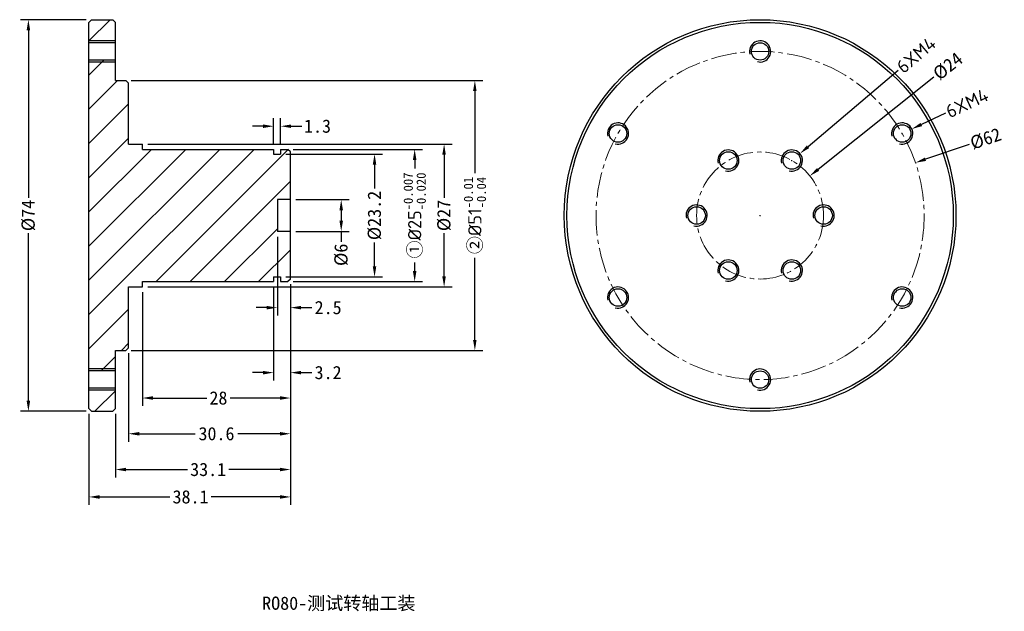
# Model space of a CAD drawing. Extents: x -80 to 106, y -66 to 46.
import ezdxf

# ---------------------------------------------------------------- set-up
doc = ezdxf.new("R2010")
doc.units = 0
doc.header["$LTSCALE"] = 2
doc.header["$MEASUREMENT"] = 0
doc.linetypes.add('点画线', pattern=[18, 12, -2, 2, -2])
doc.layers.add('02___PRT_ALL_AXES', color=7, linetype='Continuous')
doc.layers.add('标注线', color=90, linetype='Continuous')
doc.layers.add('中心线层', color=1, linetype='点画线', lineweight=18)
doc.styles.add('仿宋', font='txt', dxfattribs={"height": 2.5})
doc.styles.add('宋体2.5', font='txt', dxfattribs={"height": 2.5})
doc.dimstyles.new('宋体2.5', dxfattribs={"dimtxt": 2.5, "dimasz": 2, "dimexe": 1.5, "dimexo": 1, "dimtad": 0, "dimdsep": 46, "dimtxsty": '宋体2.5', "dimcen": 0.06, "dimadec": 3, "dimazin": 2, "dimtp": 0.001, "dimtm": 0.001, "dimtfac": 1, "dimtofl": 0, "dimtmove": 0, "dimatfit": 3, "dimldrblk": '_FILLED', "dimfxl": 1, "dimtolj": 1, "dimarcsym": 0})
doc.dimstyles.new('宋体2.5直径', dxfattribs={"dimtxt": 2.5, "dimasz": 2, "dimexe": 1.5, "dimexo": 1, "dimtad": 0, "dimdsep": 46, "dimtxsty": '宋体2.5', "dimcen": 0.06, "dimadec": 3, "dimazin": 2, "dimtp": 0.001, "dimtm": 0.001, "dimtfac": 1, "dimtofl": 0, "dimtmove": 0, "dimatfit": 3, "dimldrblk": '_FILLED', "dimfxl": 1, "dimtolj": 1, "dimarcsym": 0})

# ---------------------------------------------------------------- blocks, each defined once
blk = doc.blocks.new('*D21')
at = {"color": 0, "lineweight": -2, "ltscale": 0.2, "transparency": 16777216}
for p, q in [((-67.59, 46.08), (-80.03, 46.08)), ((-78.53, 44.08), (-78.53, 12.43)), ((-78.53, -25.92), (-78.53, 5.73)), ((-67.59, -27.92), (-80.03, -27.92))]:
    blk.add_line(p, q, dxfattribs=at)
at = {"color": 0, "ltscale": 0.2, "transparency": 16777216}
for points in [[(-78.86, 44.08), (-78.2, 44.08), (-78.53, 46.08)], [(-78.86, -25.92), (-78.2, -25.92), (-78.53, -27.92)]]:
    blk.add_solid(points, dxfattribs=at)
at = {"layer": 'Defpoints', "color": 0, "ltscale": 0.2, "transparency": 16777216}
for p in [(-66.59, 46.08), (-78.53, -27.92), (-66.59, -27.92)]:
    blk.add_point(p, dxfattribs=at)
at = {"color": 0, "ltscale": 0.2, "transparency": 16777216, "insert": (-78.53, 9.08), "char_height": 2.5, "attachment_point": 5, "rotation": 90, "style": '宋体2.5'}
blk.add_mtext('\\A1;%%C74', dxfattribs=at)
blk = doc.blocks.new('_FILLED')
at = {"color": 0, "linetype": 'ByBlock'}
blk.add_solid([(0, 0), (-1, 0.214), (-1, -0.214)], dxfattribs=at)
blk = doc.blocks.new('*D22')
at = {"color": 0, "lineweight": -2, "ltscale": 0.2, "transparency": 16777216}
for p, q in [((-59.09, 34.58), (7.33, 34.58)), ((5.83, 32.58), (5.83, 17.11)), ((5.83, -14.42), (5.83, 1.05)), ((-59.09, -16.42), (7.33, -16.42))]:
    blk.add_line(p, q, dxfattribs=at)
at = {"color": 0, "ltscale": 0.2, "transparency": 16777216}
for points in [[(5.49, 32.58), (6.16, 32.58), (5.83, 34.58)], [(5.49, -14.42), (6.16, -14.42), (5.83, -16.42)]]:
    blk.add_solid(points, dxfattribs=at)
at = {"layer": 'Defpoints', "color": 0, "ltscale": 0.2, "transparency": 16777216}
for p in [(-60.09, 34.58), (-60.09, -16.42), (5.83, -16.42)]:
    blk.add_point(p, dxfattribs=at)
at = {"color": 0, "ltscale": 0.2, "transparency": 16777216, "insert": (5.83, 9.08), "char_height": 2.5, "attachment_point": 5, "rotation": 90, "style": '宋体2.5'}
blk.add_mtext('\\A1;②{\\fISOCPEUR|b0|i0|c0|p34;%%C51\\fSimSun|b0|i0|c134|p2;\\H0.7x;\\S-0.01^ -0.04;}', dxfattribs=at)
blk = doc.blocks.new('*D23')
at = {"color": 0, "lineweight": -2, "ltscale": 0.2, "transparency": 16777216}
for p, q in [((-55.99, 22.58), (1.52, 22.58)), ((0.02, 20.58), (0.02, 12.39)), ((0.02, -2.42), (0.02, 5.77)), ((-55.99, -4.42), (1.52, -4.42))]:
    blk.add_line(p, q, dxfattribs=at)
at = {"color": 0, "ltscale": 0.2, "transparency": 16777216}
for points in [[(-0.32, 20.58), (0.35, 20.58), (0.02, 22.58)], [(-0.32, -2.42), (0.35, -2.42), (0.02, -4.42)]]:
    blk.add_solid(points, dxfattribs=at)
at = {"layer": 'Defpoints', "color": 0, "ltscale": 0.2, "transparency": 16777216}
for p in [(-56.99, 22.58), (-56.99, -4.42), (0.02, -4.42)]:
    blk.add_point(p, dxfattribs=at)
at = {"color": 0, "ltscale": 0.2, "transparency": 16777216, "insert": (0.02, 9.08), "char_height": 2.5, "attachment_point": 5, "rotation": 90, "style": '宋体2.5'}
blk.add_mtext('\\A1;%%C27', dxfattribs=at)
blk = doc.blocks.new('*D24')
at = {"color": 0, "lineweight": -2, "ltscale": 0.2, "transparency": 16777216}
for p, q in [((-28.49, 21.58), (-4.04, 21.58)), ((-5.54, 19.58), (-5.54, 17.96)), ((-5.54, -1.42), (-5.54, 0.2)), ((-28.49, -3.42), (-4.04, -3.42))]:
    blk.add_line(p, q, dxfattribs=at)
at = {"color": 0, "ltscale": 0.2, "transparency": 16777216}
for points in [[(-5.88, 19.58), (-5.21, 19.58), (-5.54, 21.58)], [(-5.88, -1.42), (-5.21, -1.42), (-5.54, -3.42)]]:
    blk.add_solid(points, dxfattribs=at)
at = {"layer": 'Defpoints', "color": 0, "ltscale": 0.2, "transparency": 16777216}
for p in [(-29.49, 21.58), (-29.49, -3.42), (-5.54, -3.42)]:
    blk.add_point(p, dxfattribs=at)
at = {"color": 0, "ltscale": 0.2, "transparency": 16777216, "insert": (-5.54, 9.08), "char_height": 2.5, "attachment_point": 5, "rotation": 90, "style": '宋体2.5'}
blk.add_mtext('\\A1;①{\\fISOCPEUR|b0|i0|c0|p34;%%C25\\fSimSun|b0|i0|c134|p2;\\H0.7x;\\S-0.007^ -0.020;}', dxfattribs=at)
blk = doc.blocks.new('*D25')
at = {"color": 0, "lineweight": -2, "ltscale": 0.2, "transparency": 16777216}
for p, q in [((-29.89, 20.68), (-11.62, 20.68)), ((-13.12, 18.68), (-13.12, 14.17)), ((-13.12, -0.52), (-13.12, 3.99)), ((-29.89, -2.52), (-11.62, -2.52))]:
    blk.add_line(p, q, dxfattribs=at)
at = {"color": 0, "ltscale": 0.2, "transparency": 16777216}
for points in [[(-13.46, 18.68), (-12.79, 18.68), (-13.12, 20.68)], [(-13.46, -0.52), (-12.79, -0.52), (-13.12, -2.52)]]:
    blk.add_solid(points, dxfattribs=at)
at = {"layer": 'Defpoints', "color": 0, "ltscale": 0.2, "transparency": 16777216}
for p in [(-30.89, 20.68), (-30.89, -2.52), (-13.12, -2.52)]:
    blk.add_point(p, dxfattribs=at)
at = {"color": 0, "ltscale": 0.2, "transparency": 16777216, "insert": (-13.12, 9.08), "char_height": 2.5, "attachment_point": 5, "rotation": 90, "style": '宋体2.5'}
blk.add_mtext('\\A1;%%C23.2', dxfattribs=at)
blk = doc.blocks.new('*D26')
at = {"color": 0, "lineweight": -2, "ltscale": 0.2, "transparency": 16777216}
for p, q in [((-27.99, 12.08), (-17.92, 12.08)), ((-19.42, 10.08), (-19.42, 8.08)), ((-27.99, 6.08), (-17.92, 6.08)), ((-19.42, 6.08), (-19.42, 4.08))]:
    blk.add_line(p, q, dxfattribs=at)
at = {"color": 0, "ltscale": 0.2, "transparency": 16777216}
for points in [[(-19.75, 10.08), (-19.09, 10.08), (-19.42, 12.08)], [(-19.75, 8.08), (-19.09, 8.08), (-19.42, 6.08)]]:
    blk.add_solid(points, dxfattribs=at)
at = {"layer": 'Defpoints', "color": 0, "ltscale": 0.2, "transparency": 16777216}
for p in [(-28.99, 12.08), (-28.99, 6.08), (-19.42, 6.08)]:
    blk.add_point(p, dxfattribs=at)
at = {"color": 0, "ltscale": 0.2, "transparency": 16777216, "insert": (-19.42, 1.65), "char_height": 2.5, "attachment_point": 5, "rotation": 90, "style": '宋体2.5'}
blk.add_mtext('\\A1;%%C6', dxfattribs=at)
blk = doc.blocks.new('*D27')
at = {"color": 0, "lineweight": -2, "ltscale": 0.2, "transparency": 16777216}
for p, q in [((-28.99, -3.92), (-28.99, -45.6)), ((-67.09, -28.42), (-67.09, -45.6)), ((-65.09, -44.1), (-51.81, -44.1)), ((-30.99, -44.1), (-43.98, -44.1))]:
    blk.add_line(p, q, dxfattribs=at)
at = {"color": 0, "ltscale": 0.2, "transparency": 16777216}
for points in [[(-65.09, -43.77), (-65.09, -44.44), (-67.09, -44.1)], [(-30.99, -43.77), (-30.99, -44.44), (-28.99, -44.1)]]:
    blk.add_solid(points, dxfattribs=at)
at = {"layer": 'Defpoints', "color": 0, "ltscale": 0.2, "transparency": 16777216}
for p in [(-28.99, -2.92), (-67.09, -27.42), (-28.99, -44.1)]:
    blk.add_point(p, dxfattribs=at)
at = {"color": 0, "ltscale": 0.2, "transparency": 16777216, "insert": (-47.89, -44.1), "char_height": 2.5, "attachment_point": 5, "style": '宋体2.5'}
blk.add_mtext('\\A1;38.1', dxfattribs=at)
blk = doc.blocks.new('*D28')
at = {"color": 0, "lineweight": -2, "ltscale": 0.2, "transparency": 16777216}
for p, q in [((-56.99, -5.42), (-56.99, -26.91)), ((-28.99, -3.92), (-28.99, -26.91)), ((-54.99, -25.41), (-44.83, -25.41)), ((-30.99, -25.41), (-40.4, -25.41))]:
    blk.add_line(p, q, dxfattribs=at)
at = {"color": 0, "ltscale": 0.2, "transparency": 16777216}
for points in [[(-54.99, -25.07), (-54.99, -25.74), (-56.99, -25.41)], [(-30.99, -25.07), (-30.99, -25.74), (-28.99, -25.41)]]:
    blk.add_solid(points, dxfattribs=at)
at = {"layer": 'Defpoints', "color": 0, "ltscale": 0.2, "transparency": 16777216}
for p in [(-28.99, -2.92), (-56.99, -4.42), (-56.99, -25.41)]:
    blk.add_point(p, dxfattribs=at)
at = {"color": 0, "ltscale": 0.2, "transparency": 16777216, "insert": (-42.62, -25.41), "char_height": 2.5, "attachment_point": 5, "style": '宋体2.5'}
blk.add_mtext('\\A1;28', dxfattribs=at)
blk = doc.blocks.new('*D29')
at = {"color": 0, "lineweight": -2, "ltscale": 0.2, "transparency": 16777216}
for p, q in [((-28.99, -3.92), (-28.99, -33.66)), ((-59.59, -16.92), (-59.59, -33.66)), ((-57.59, -32.16), (-46.99, -32.16)), ((-30.99, -32.16), (-38.98, -32.16))]:
    blk.add_line(p, q, dxfattribs=at)
at = {"color": 0, "ltscale": 0.2, "transparency": 16777216}
for points in [[(-57.59, -31.83), (-57.59, -32.5), (-59.59, -32.16)], [(-30.99, -31.83), (-30.99, -32.5), (-28.99, -32.16)]]:
    blk.add_solid(points, dxfattribs=at)
at = {"layer": 'Defpoints', "color": 0, "ltscale": 0.2, "transparency": 16777216}
for p in [(-28.99, -2.92), (-59.59, -15.92), (-59.59, -32.16)]:
    blk.add_point(p, dxfattribs=at)
at = {"color": 0, "ltscale": 0.2, "transparency": 16777216, "insert": (-42.99, -32.16), "char_height": 2.5, "attachment_point": 5, "style": '宋体2.5'}
blk.add_mtext('\\A1;30.6', dxfattribs=at)
blk = doc.blocks.new('*D30')
at = {"color": 0, "lineweight": -2, "ltscale": 0.2, "transparency": 16777216}
for p, q in [((-28.99, -3.92), (-28.99, -40.42)), ((-62.09, -28.42), (-62.09, -40.42)), ((-60.09, -38.92), (-48.47, -38.92)), ((-30.99, -38.92), (-40.65, -38.92))]:
    blk.add_line(p, q, dxfattribs=at)
at = {"color": 0, "ltscale": 0.2, "transparency": 16777216}
for points in [[(-60.09, -38.59), (-60.09, -39.25), (-62.09, -38.92)], [(-30.99, -38.59), (-30.99, -39.25), (-28.99, -38.92)]]:
    blk.add_solid(points, dxfattribs=at)
at = {"layer": 'Defpoints', "color": 0, "ltscale": 0.2, "transparency": 16777216}
for p in [(-28.99, -2.92), (-62.09, -27.42), (-62.09, -38.92)]:
    blk.add_point(p, dxfattribs=at)
at = {"color": 0, "ltscale": 0.2, "transparency": 16777216, "insert": (-44.56, -38.92), "char_height": 2.5, "attachment_point": 5, "style": '宋体2.5'}
blk.add_mtext('\\A1;33.1', dxfattribs=at)
blk = doc.blocks.new('*D31')
at = {"color": 0, "lineweight": -2, "ltscale": 0.2, "transparency": 16777216}
for p, q in [((-32.19, -4.42), (-32.19, -22.11)), ((-28.99, -3.92), (-28.99, -22.11)), ((-34.19, -20.61), (-36.19, -20.61)), ((-26.99, -20.61), (-24.99, -20.61))]:
    blk.add_line(p, q, dxfattribs=at)
at = {"color": 0, "ltscale": 0.2, "transparency": 16777216}
for points in [[(-34.19, -20.28), (-34.19, -20.95), (-32.19, -20.61)], [(-26.99, -20.28), (-26.99, -20.95), (-28.99, -20.61)]]:
    blk.add_solid(points, dxfattribs=at)
at = {"layer": 'Defpoints', "color": 0, "ltscale": 0.2, "transparency": 16777216}
for p in [(-32.19, -3.42), (-28.99, -2.92), (-32.19, -20.61)]:
    blk.add_point(p, dxfattribs=at)
at = {"color": 0, "ltscale": 0.2, "transparency": 16777216, "insert": (-21.9, -20.61), "char_height": 2.5, "attachment_point": 5, "style": '宋体2.5'}
blk.add_mtext('\\A1;3.2', dxfattribs=at)
blk = doc.blocks.new('*D32')
at = {"color": 0, "lineweight": -2, "ltscale": 0.2, "transparency": 16777216}
for p, q in [((-32.19, 22.58), (-32.19, 27.45)), ((-30.89, 22.58), (-30.89, 27.45)), ((-34.19, 25.95), (-36.19, 25.95)), ((-28.89, 25.95), (-26.89, 25.95))]:
    blk.add_line(p, q, dxfattribs=at)
at = {"color": 0, "ltscale": 0.2, "transparency": 16777216}
for points in [[(-34.19, 26.28), (-34.19, 25.62), (-32.19, 25.95)], [(-28.89, 26.28), (-28.89, 25.62), (-30.89, 25.95)]]:
    blk.add_solid(points, dxfattribs=at)
at = {"layer": 'Defpoints', "color": 0, "ltscale": 0.2, "transparency": 16777216}
for p in [(-30.89, 25.95), (-32.19, 21.58), (-30.89, 21.58)]:
    blk.add_point(p, dxfattribs=at)
at = {"color": 0, "ltscale": 0.2, "transparency": 16777216, "insert": (-23.9, 25.95), "char_height": 2.5, "attachment_point": 5, "style": '宋体2.5'}
blk.add_mtext('\\A1;1.3', dxfattribs=at)
blk = doc.blocks.new('*D33')
at = {"color": 0, "lineweight": -2, "ltscale": 0.2, "transparency": 16777216}
for p, q in [((-31.49, 5.08), (-31.49, -9.83)), ((-28.99, -3.92), (-28.99, -9.83)), ((-33.49, -8.33), (-35.49, -8.33)), ((-26.99, -8.33), (-24.99, -8.33))]:
    blk.add_line(p, q, dxfattribs=at)
at = {"color": 0, "ltscale": 0.2, "transparency": 16777216}
for points in [[(-33.49, -8), (-33.49, -8.67), (-31.49, -8.33)], [(-26.99, -8), (-26.99, -8.67), (-28.99, -8.33)]]:
    blk.add_solid(points, dxfattribs=at)
at = {"layer": 'Defpoints', "color": 0, "ltscale": 0.2, "transparency": 16777216}
for p in [(-31.49, 6.08), (-28.99, -2.92), (-28.99, -8.33)]:
    blk.add_point(p, dxfattribs=at)
at = {"color": 0, "ltscale": 0.2, "transparency": 16777216, "insert": (-21.89, -8.33), "char_height": 2.5, "attachment_point": 5, "style": '宋体2.5'}
blk.add_mtext('\\A1;2.5', dxfattribs=at)
blk = doc.blocks.new('*D34')
at = {"color": 0, "lineweight": -2, "ltscale": 0.2, "transparency": 16777216}
for p, q in [((92.58, 35.19), (70.69, 17.79)), ((59.67, 9.08), (59.79, 9.08)), ((59.73, 9.02), (59.73, 9.14))]:
    blk.add_line(p, q, dxfattribs=at)
at = {"color": 0, "ltscale": 0.2, "transparency": 16777216}
blk.add_solid([(70.48, 18.05), (70.9, 17.53), (69.12, 16.55)], dxfattribs=at)
at = {"layer": 'Defpoints', "color": 0, "ltscale": 0.2, "transparency": 16777216}
for p in [(69.12, 16.55), (50.34, 1.61)]:
    blk.add_point(p, dxfattribs=at)
at = {"color": 0, "ltscale": 0.2, "transparency": 16777216, "insert": (95.21, 37.28), "char_height": 2.5, "attachment_point": 5, "rotation": 38.4793, "style": '宋体2.5'}
blk.add_mtext('\\A1;%%C24', dxfattribs=at)
blk = doc.blocks.new('*D35')
at = {"color": 0, "lineweight": -2, "ltscale": 0.2, "transparency": 16777216}
for p, q in [((99.23, 22.52), (90.97, 19.71)), ((59.67, 9.08), (59.79, 9.08)), ((59.73, 9.02), (59.73, 9.14))]:
    blk.add_line(p, q, dxfattribs=at)
at = {"color": 0, "ltscale": 0.2, "transparency": 16777216}
blk.add_solid([(90.86, 20.02), (91.08, 19.39), (89.08, 19.06)], dxfattribs=at)
at = {"layer": 'Defpoints', "color": 0, "ltscale": 0.2, "transparency": 16777216}
for p in [(89.08, 19.06), (30.38, -0.9)]:
    blk.add_point(p, dxfattribs=at)
at = {"color": 0, "ltscale": 0.2, "transparency": 16777216, "insert": (102.35, 23.58), "char_height": 2.5, "attachment_point": 5, "rotation": 18.7887, "style": '宋体2.5'}
blk.add_mtext('\\A1;%%C62', dxfattribs=at)
blk = doc.blocks.new('*D36')
at = {"color": 0, "lineweight": -2, "ltscale": 0.2, "transparency": 16777216}
for p, q in [((85.79, 36.51), (68.78, 22.06)), ((65.67, 19.47), (65.79, 19.47)), ((65.73, 19.41), (65.73, 19.53))]:
    blk.add_line(p, q, dxfattribs=at)
at = {"color": 0, "ltscale": 0.2, "transparency": 16777216}
blk.add_solid([(68.56, 22.32), (68.99, 21.81), (67.25, 20.77)], dxfattribs=at)
at = {"layer": 'Defpoints', "color": 0, "ltscale": 0.2, "transparency": 16777216}
for p in [(67.25, 20.77), (64.2, 18.18)]:
    blk.add_point(p, dxfattribs=at)
at = {"color": 0, "ltscale": 0.2, "transparency": 16777216, "insert": (89.22, 39.42), "char_height": 2.5, "attachment_point": 5, "rotation": 40.3458, "style": '宋体2.5'}
blk.add_mtext('\\A1;{\\fISOCPEUR|b0|i0|c0|p34;6XM4}', dxfattribs=at)
blk = doc.blocks.new('*D37')
at = {"color": 0, "lineweight": -2, "ltscale": 0.2, "transparency": 16777216}
for p, q in [((94.75, 28.41), (90.2, 26.27)), ((86.52, 24.58), (86.64, 24.58)), ((86.58, 24.52), (86.58, 24.64))]:
    blk.add_line(p, q, dxfattribs=at)
at = {"color": 0, "ltscale": 0.2, "transparency": 16777216}
blk.add_solid([(90.06, 26.58), (90.34, 25.97), (88.39, 25.43)], dxfattribs=at)
at = {"layer": 'Defpoints', "color": 0, "ltscale": 0.2, "transparency": 16777216}
for p in [(88.39, 25.43), (84.76, 23.73)]:
    blk.add_point(p, dxfattribs=at)
at = {"color": 0, "ltscale": 0.2, "transparency": 16777216, "insert": (98.83, 30.31), "char_height": 2.5, "attachment_point": 5, "rotation": 25.0689, "style": '宋体2.5'}
blk.add_mtext('\\A1;{\\fISOCPEUR|b0|i0|c0|p34;6XM4}', dxfattribs=at)

msp = doc.modelspace()

# ---------------------------------------------------------------- hatches: boundary and pattern name
at = {"linetype": 'Continuous'}
h = msp.add_hatch(dxfattribs=at)
h.set_pattern_fill('ANSI31', angle=180, style=0, pattern_type=2)
h.set_pattern_definition([(225, (-28.99, 9.0795), (3.2317, -3.2317), [])])
edge = h.paths.add_edge_path()
edge.add_line((-28.99, -2.92), (-28.99, 6.08))
edge.add_line((-28.99, -2.92), (-29.49, -3.42))
edge.add_line((-30.89, -3.42), (-29.49, -3.42))
edge.add_line((-30.89, -2.52), (-30.89, -3.42))
edge.add_line((-32.19, -2.52), (-30.89, -2.52))
edge.add_line((-32.19, -2.52), (-32.19, -3.42))
edge.add_line((-56.99, -3.42), (-32.19, -3.42))
edge.add_line((-56.99, -4.42), (-56.99, -3.42))
edge.add_line((-59.59, -4.42), (-56.99, -4.42))
edge.add_line((-59.59, -15.92), (-59.59, -4.42))
edge.add_line((-59.59, -15.92), (-60.09, -16.42))
edge.add_line((-62.09, -16.42), (-60.09, -16.42))
edge.add_line((-62.09, -20.27), (-62.09, -16.42))
edge.add_line((-62.09, -20.27), (-67.09, -20.27))
edge.add_line((-67.09, -20.27), (-67.09, 38.43))
edge.add_line((-62.09, 38.43), (-67.09, 38.43))
edge.add_line((-62.09, 34.58), (-62.09, 38.43))
edge.add_line((-62.09, 34.58), (-60.09, 34.58))
edge.add_line((-59.59, 34.08), (-60.09, 34.58))
edge.add_line((-59.59, 22.58), (-59.59, 34.08))
edge.add_line((-59.59, 22.58), (-56.99, 22.58))
edge.add_line((-56.99, 21.58), (-56.99, 22.58))
edge.add_line((-56.99, 21.58), (-32.19, 21.58))
edge.add_line((-32.19, 21.58), (-32.19, 20.68))
edge.add_line((-32.19, 20.68), (-30.89, 20.68))
edge.add_line((-30.89, 21.58), (-30.89, 20.68))
edge.add_line((-30.89, 21.58), (-29.49, 21.58))
edge.add_line((-28.99, 21.08), (-29.49, 21.58))
edge.add_line((-28.99, 12.08), (-28.99, 21.08))
edge.add_line((-28.99, 12.08), (-31.49, 12.08))
edge.add_line((-31.49, 12.08), (-31.49, 6.08))
edge.add_line((-28.99, 6.08), (-31.49, 6.08))
edge = h.paths.add_edge_path()
edge.add_line((-62.09, -27.42), (-62.09, -23.57))
edge.add_line((-62.09, -27.42), (-62.59, -27.92))
edge.add_line((-66.59, -27.92), (-62.59, -27.92))
edge.add_line((-67.09, -27.42), (-66.59, -27.92))
edge.add_line((-67.09, -27.42), (-67.09, -23.57))
edge.add_line((-62.09, -23.57), (-67.09, -23.57))
edge = h.paths.add_edge_path()
edge.add_line((-62.09, 41.73), (-62.09, 45.58))
edge.add_line((-62.09, 41.73), (-67.09, 41.73))
edge.add_line((-67.09, 41.73), (-67.09, 45.58))
edge.add_line((-67.09, 45.58), (-66.59, 46.08))
edge.add_line((-66.59, 46.08), (-62.59, 46.08))
edge.add_line((-62.09, 45.58), (-62.59, 46.08))

# ---------------------------------------------------------------- linework, layer by layer
at = {"color": 7, "linetype": 'Continuous'}
for p, q in [((-67.09, 45.58), (-66.59, 46.08)), ((-67.09, -27.42), (-67.09, 45.58)), ((-66.59, 46.08), (-62.59, 46.08)), ((-62.09, 45.58), (-62.59, 46.08)), ((-62.09, 34.58), (-62.09, 45.58)), ((-62.09, 41.73), (-67.09, 41.73)), ((-62.09, 38.43), (-67.09, 38.43)), ((-62.09, 34.58), (-60.09, 34.58)), ((-59.59, 34.08), (-60.09, 34.58)), ((-59.59, 22.58), (-59.59, 34.08)), ((-59.59, 22.58), (-56.99, 22.58)), ((-56.99, 21.58), (-56.99, 22.58)), ((-56.99, 21.58), (-32.19, 21.58)), ((-32.19, 21.58), (-32.19, 20.68)), ((-32.19, 20.68), (-30.89, 20.68)), ((-30.89, 21.58), (-29.49, 21.58)), ((-30.89, 21.58), (-30.89, 20.68)), ((-28.99, 21.08), (-29.49, 21.58)), ((-28.99, -2.92), (-28.99, 21.08)), ((-28.99, 12.08), (-31.49, 12.08)), ((-31.49, 12.08), (-31.49, 6.08)), ((-28.99, 6.08), (-31.49, 6.08)), ((-56.99, -3.42), (-32.19, -3.42)), ((-56.99, -4.42), (-56.99, -3.42)), ((-32.19, -2.52), (-30.89, -2.52)), ((-32.19, -2.52), (-32.19, -3.42)), ((-30.89, -2.52), (-30.89, -3.42)), ((-30.89, -3.42), (-29.49, -3.42)), ((-28.99, -2.92), (-29.49, -3.42)), ((-59.59, -4.42), (-56.99, -4.42)), ((-59.59, -15.92), (-59.59, -4.42)), ((-62.09, -16.42), (-60.09, -16.42)), ((-62.09, -27.42), (-62.09, -16.42)), ((-59.59, -15.92), (-60.09, -16.42)), ((-62.09, -20.27), (-67.09, -20.27)), ((-62.09, -23.57), (-67.09, -23.57)), ((-67.09, -27.42), (-66.59, -27.92)), ((-62.09, -27.42), (-62.59, -27.92)), ((-66.59, -27.92), (-62.59, -27.92))]:
    msp.add_line(p, q, dxfattribs=at)
for radius in [37, 36.5]:
    msp.add_circle((59.729, 9.08), radius, dxfattribs=at)
at = {"layer": '02___PRT_ALL_AXES', "color": 7, "linetype": 'Continuous'}
for p, q in [((-62.09, 42.08), (-67.09, 42.08)), ((-62.09, 38.08), (-67.09, 38.08)), ((-62.09, -19.92), (-67.09, -19.92)), ((-62.09, -23.92), (-67.09, -23.92))]:
    msp.add_line(p, q, dxfattribs=at)
for centre in [(59.729, 40.08), (32.882, 24.58), (86.576, 24.58), (53.729, 19.472), (65.729, 19.472), (47.729, 9.08), (71.729, 9.08), (53.729, -1.313), (65.729, -1.313), (32.882, -6.42), (86.576, -6.42), (59.729, -21.92)]:
    msp.add_circle(centre, 1.65, dxfattribs=at)
for centre in [(59.729, 40.08), (32.882, 24.58), (86.576, 24.58), (53.729, 19.472), (65.729, 19.472), (47.729, 9.08), (71.729, 9.08), (53.729, -1.313), (65.729, -1.313), (32.882, -6.42), (86.576, -6.42), (59.729, -21.92)]:
    msp.add_arc(centre, 2, 255, 195, dxfattribs=at)
at = {"layer": '中心线层', "ltscale": 0.2}
for radius in [31, 12]:
    msp.add_circle((59.729, 9.08), radius, dxfattribs=at)

# ---------------------------------------------------------------- texts
at = {"layer": '标注线', "color": 0, "lineweight": 13, "insert": (-34.356, -62.925), "char_height": 2.5, "width": 97.01625, "attachment_point": 1, "style": '仿宋'}
msp.add_mtext('RO80-测试转轴工装', dxfattribs=at)

# ---------------------------------------------------------------- dimensions: what is measured, and where the dimension line sits
at = {"ltscale": 0.2}
for base, p1, p2, picture, middle in [((-78.531, -27.92), (-66.59, 46.08), (-66.59, -27.92), '*D21', (-78.531, 9.08)), ((-19.421, 6.08), (-28.99, 12.08), (-28.99, 6.08), '*D26', (-19.421, 1.651))]:
    dim = msp.add_linear_dim(base=base, p1=p1, p2=p2, angle=90, dimstyle='宋体2.5直径', override={"dimpost": '%%C<>'}, dxfattribs=at)
    dim.commit()
    dim.dimension.update_dxf_attribs({"geometry": picture, "text_midpoint": middle})
for p1, p2, picture, middle in [((64.205, 18.177), (67.253, 20.767), '*D36', (89.215, 39.422)), ((84.764, 23.732), (88.387, 25.427), '*D37', (98.831, 30.312))]:
    dim = msp.add_diameter_dim_2p(p1=p1, p2=p2, text='{\\fISOCPEUR|b0|i0|c0|p34;6XM4}', dimstyle='宋体2.5直径', override={"dimpost": '%%C<>'}, dxfattribs=at)
    dim.commit()
    dim.dimension.update_dxf_attribs({"geometry": picture, "text_midpoint": middle, "dimtype": 163})
for p1, p2, picture, middle in [((50.335, 1.613), (69.123, 16.546), '*D34', (95.207, 37.279)), ((30.381, -0.905), (89.077, 19.064), '*D35', (102.351, 23.58))]:
    dim = msp.add_diameter_dim_2p(p1=p1, p2=p2, dimstyle='宋体2.5直径', override={"dimpost": '%%C<>'}, dxfattribs=at)
    dim.commit()
    dim.dimension.update_dxf_attribs({"geometry": picture, "text_midpoint": middle, "dimtype": 163})
for base, p1, p2, text, picture, middle in [((5.828, -16.42), (-60.09, 34.58), (-60.09, -16.42), '②{\\fISOCPEUR|b0|i0|c0|p34;<>\\fSimSun|b0|i0|c134|p2;\\H0.7x;\\S-0.01^ -0.04;}', '*D22', (5.828, 9.08)), ((-5.543, -3.42), (-29.49, 21.58), (-29.49, -3.42), '①{\\fISOCPEUR|b0|i0|c0|p34;<>\\fSimSun|b0|i0|c134|p2;\\H0.7x;\\S-0.007^ -0.020;}', '*D24', (-5.543, 9.08))]:
    dim = msp.add_linear_dim(base=base, p1=p1, p2=p2, angle=90, text=text, dimstyle='宋体2.5直径', override={"dimpost": '%%C<>'}, dxfattribs=at)
    dim.commit()
    dim.dimension.update_dxf_attribs({"geometry": picture, "text_midpoint": middle, "dimtype": 160})
for base, p1, p2, picture, middle in [((-30.89, 25.95), (-32.19, 21.58), (-30.89, 21.58), '*D32', (-23.898, 25.95)), ((-28.99, -8.334), (-31.49, 6.08), (-28.99, -2.92), '*D33', (-21.886, -8.334))]:
    dim = msp.add_linear_dim(base=base, p1=p1, p2=p2, dimstyle='宋体2.5', dxfattribs=at)
    dim.commit()
    dim.dimension.update_dxf_attribs({"geometry": picture, "text_midpoint": middle})
for base, p1, p2, picture, middle in [((0.016, -4.42), (-56.99, 22.58), (-56.99, -4.42), '*D23', (0.016, 9.08)), ((-13.124, -2.52), (-30.89, 20.68), (-30.89, -2.52), '*D25', (-13.124, 9.08))]:
    dim = msp.add_linear_dim(base=base, p1=p1, p2=p2, angle=90, dimstyle='宋体2.5直径', override={"dimpost": '%%C<>'}, dxfattribs=at)
    dim.commit()
    dim.dimension.update_dxf_attribs({"geometry": picture, "text_midpoint": middle, "dimtype": 160})
for base, p1, p2, picture, middle in [((-28.99, -44.103), (-67.09, -27.42), (-28.99, -2.92), '*D27', (-47.894, -44.103)), ((-62.09, -38.92), (-28.99, -2.92), (-62.09, -27.42), '*D30', (-44.56, -38.92)), ((-59.59, -32.164), (-28.99, -2.92), (-59.59, -15.92), '*D29', (-42.986, -32.164)), ((-56.99, -25.408), (-28.99, -2.92), (-56.99, -4.42), '*D28', (-42.615, -25.408)), ((-32.19, -20.615), (-28.99, -2.92), (-32.19, -3.42), '*D31', (-21.9, -20.615))]:
    dim = msp.add_linear_dim(base=base, p1=p1, p2=p2, dimstyle='宋体2.5', dxfattribs=at)
    dim.commit()
    dim.dimension.update_dxf_attribs({"geometry": picture, "text_midpoint": middle, "dimtype": 160})

doc.saveas('drawing.dxf')
